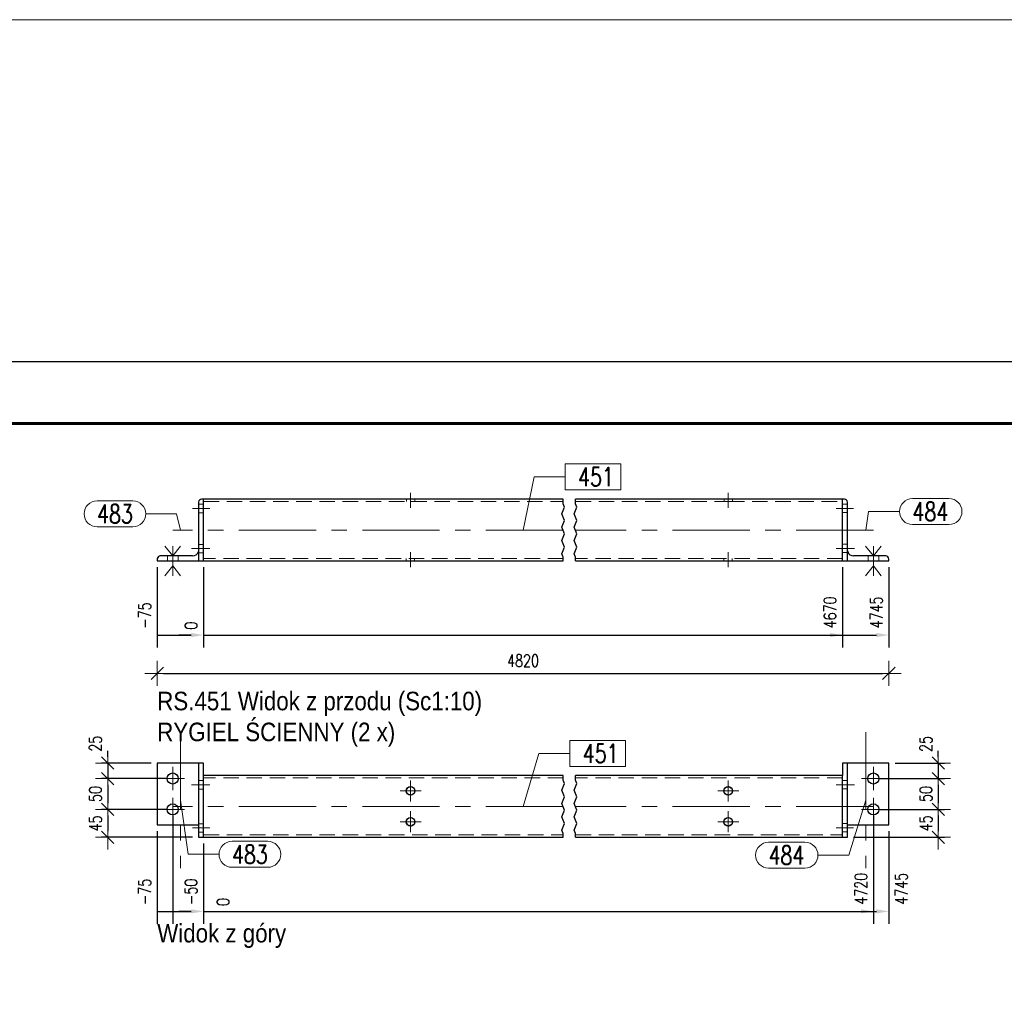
# Model space of a CAD drawing. Header units: millimetres. Extents: x -876 to 136, y 14938 to 15607.
# Tile 45 of 46: x -182 to -23, y 15430 to 15587. Entities that reach past the tile are written whole.
import ezdxf

# ---------------------------------------------------------------- set-up
doc = ezdxf.new("R2010")
doc.units = ezdxf.units.MM
doc.header["$LTSCALE"] = 10
doc.linetypes.add('HIDDEN', pattern=[0.375, 0.25, -0.125])
doc.linetypes.add('MITTE', pattern=[2, 1.25, -0.25, 0.25, -0.25])
doc.layers.get('Defpoints').update_dxf_attribs({"color": 1})
doc.layers.add('_FORMATKA', color=8, linetype='Continuous', plot=False)
for name, color, linetype, lineweight in [('_RAMKA', 7, 'Continuous', 35), ('PS_Bolt', 4, 'Continuous', 13), ('PS_DIM', 4, 'Continuous', 13), ('PS_Hidden', 2, 'HIDDEN', 9), ('PS_Mid', 5, 'MITTE', 15), ('PS_Pos', 1, 'Continuous', 15), ('PS_Shape', 161, 'Continuous', 30), ('PS_SOLID', 7, 'Continuous', 30), ('PS_TEXT', 3, 'Continuous', 18)]:
    doc.layers.add(name, color=color, linetype=linetype, lineweight=lineweight)
doc.styles.add('gil', font='txt', dxfattribs={"width": 0.9})
doc.styles.add('simplex', font='simplex.shx', dxfattribs={"width": 0.75})
doc.dimstyles.new('1_10_GŁ_DS1-LS10', dxfattribs={"dimtxt": 2, "dimasz": 2, "dimexe": 2, "dimexo": 1, "dimgap": 1, "dimtad": 1, "dimjust": 4, "dimdec": 0, "dimlfac": 10, "dimtxsty": 'simplex', "dimblk1": 'NONE', "dimsah": 1, "dimcen": 2, "dimclrd": 256, "dimclre": 256, "dimclrt": 3, "dimadec": 1, "dimazin": 0, "dimtfac": 1, "dimtdec": 0, "dimtmove": 2, "dimatfit": 3, "dimfxl": 1, "dimarcsym": 0})
doc.dimstyles.new('1_10_PRZ', dxfattribs={"dimtxt": 2, "dimasz": 1, "dimexe": 2, "dimexo": 5, "dimgap": 1, "dimtad": 1, "dimdec": 0, "dimlfac": 10, "dimtxsty": 'simplex', "dimblk": 'dimznak', "dimcen": 2, "dimse1": 1, "dimse2": 1, "dimclrt": 3, "dimadec": 1, "dimazin": 0, "dimtfac": 1, "dimtdec": 0, "dimtix": 1, "dimtmove": 2, "dimatfit": 3, "dimldrblk": 'dim-grot', "dimfxl": 1, "dimarcsym": 0})
doc.dimstyles.new('1_10_PRZ_DS1-LS10', dxfattribs={"dimtxt": 2, "dimasz": 1, "dimexe": 2, "dimexo": 5, "dimgap": 1, "dimtad": 1, "dimdec": 0, "dimlfac": 10, "dimtxsty": 'simplex', "dimblk": 'dimznak', "dimcen": 2, "dimse1": 1, "dimse2": 1, "dimclrt": 3, "dimadec": 1, "dimazin": 0, "dimtfac": 1, "dimtdec": 0, "dimtix": 1, "dimtmove": 2, "dimatfit": 3, "dimldrblk": 'dim-grot', "dimfxl": 1, "dimarcsym": 0})
doc.dimstyles.new('1_10_SC', dxfattribs={"dimtxt": 2, "dimasz": 1, "dimexe": 1, "dimexo": 1, "dimgap": 1, "dimtad": 1, "dimdec": 0, "dimlfac": 10, "dimtxsty": 'simplex', "dimblk": 'dimznak', "dimcen": 2, "dimclrd": 256, "dimclre": 256, "dimclrt": 3, "dimadec": 1, "dimazin": 0, "dimtfac": 1, "dimtdec": 0, "dimtix": 1, "dimtmove": 2, "dimatfit": 3, "dimldrblk": 'dim-grot', "dimfxl": 1, "dimarcsym": 0})

# ---------------------------------------------------------------- blocks, each defined once
blk = doc.blocks.new('dimznak')
at = {"color": 0}
for points in [[(0, 2), (0, -2)], [(-2, 0), (2, 0)]]:
    blk.add_lwpolyline(points, dxfattribs=at)
at = {"color": 2}
blk.add_lwpolyline([(1, 1), (-1, -1)], dxfattribs=at)
blk = doc.blocks.new('*D200')
at = {"layer": 'Defpoints', "color": 0, "transparency": 16777216}
for p in [(-41.77, 15466.83), (-44.27, 15464.33), (-33.77, 15464.33)]:
    blk.add_point(p, dxfattribs=at)
at = {"layer": 'PS_DIM', "lineweight": -2, "transparency": 16777216}
for p, q in [((-33.77, 15467.83), (-33.77, 15468.83)), ((-40.77, 15466.83), (-32.77, 15466.83)), ((-33.77, 15466.83), (-33.77, 15464.33)), ((-43.27, 15464.33), (-32.77, 15464.33)), ((-33.77, 15463.33), (-33.77, 15462.33))]:
    blk.add_line(p, q, dxfattribs=at)
for p, rotation in [((-33.77, 15466.83), 270), ((-33.77, 15464.33), 90)]:
    blk.add_blockref('dimznak', p, dxfattribs=dict(at, rotation=rotation))
at = {"layer": 'PS_DIM', "color": 3, "transparency": 16777216, "insert": (-35.77, 15469.92), "char_height": 2, "attachment_point": 5, "rotation": 90, "style": 'simplex'}
blk.add_mtext('25', dxfattribs=at)
blk = doc.blocks.new('dim-grot')
blk.add_hatch(color=256).paths.add_polyline_path([(0, 0), (-2, 0.5), (-2, -0.5)])
blk.add_lwpolyline([(0, 0), (-2, 0.5), (-2, -0.5), (0, 0)])
blk = doc.blocks.new('*D201')
at = {"layer": 'Defpoints', "color": 0, "transparency": 16777216}
for p in [(-44.27, 15464.33), (-44.27, 15459.33), (-33.77, 15459.33)]:
    blk.add_point(p, dxfattribs=at)
at = {"layer": 'PS_DIM', "lineweight": -2, "transparency": 16777216}
for p, q in [((-43.27, 15464.33), (-32.77, 15464.33)), ((-33.77, 15463.33), (-33.77, 15460.33)), ((-43.27, 15459.33), (-32.77, 15459.33))]:
    blk.add_line(p, q, dxfattribs=at)
for p, rotation in [((-33.77, 15464.33), 90), ((-33.77, 15459.33), 270)]:
    blk.add_blockref('dimznak', p, dxfattribs=dict(at, rotation=rotation))
at = {"layer": 'PS_DIM', "color": 3, "transparency": 16777216, "insert": (-35.77, 15461.83), "char_height": 2, "attachment_point": 5, "rotation": 90, "style": 'simplex'}
blk.add_mtext('50', dxfattribs=at)
blk = doc.blocks.new('*D202')
at = {"layer": 'Defpoints', "color": 0, "transparency": 16777216}
for p in [(-44.27, 15459.33), (-48.47, 15454.83), (-33.77, 15454.83)]:
    blk.add_point(p, dxfattribs=at)
at = {"layer": 'PS_DIM', "lineweight": -2, "transparency": 16777216}
for p, q in [((-43.27, 15459.33), (-32.77, 15459.33)), ((-33.77, 15458.33), (-33.77, 15455.83)), ((-47.47, 15454.83), (-32.77, 15454.83))]:
    blk.add_line(p, q, dxfattribs=at)
for p, rotation in [((-33.77, 15459.33), 90), ((-33.77, 15454.83), 270)]:
    blk.add_blockref('dimznak', p, dxfattribs=dict(at, rotation=rotation))
at = {"layer": 'PS_DIM', "color": 3, "transparency": 16777216, "insert": (-35.77, 15457.08), "char_height": 2, "attachment_point": 5, "rotation": 90, "style": 'simplex'}
blk.add_mtext('45', dxfattribs=at)
blk = doc.blocks.new('*D203')
at = {"layer": 'Defpoints', "color": 0, "transparency": 16777216}
for p in [(-160.17, 15466.83), (-168.17, 15464.33), (-157.67, 15464.33)]:
    blk.add_point(p, dxfattribs=at)
at = {"layer": 'PS_DIM', "lineweight": -2, "transparency": 16777216}
for p, q in [((-168.17, 15467.83), (-168.17, 15468.83)), ((-161.17, 15466.83), (-169.17, 15466.83)), ((-168.17, 15466.83), (-168.17, 15464.33)), ((-158.67, 15464.33), (-169.17, 15464.33)), ((-168.17, 15463.33), (-168.17, 15462.33))]:
    blk.add_line(p, q, dxfattribs=at)
for p, rotation in [((-168.17, 15466.83), 270), ((-168.17, 15464.33), 90)]:
    blk.add_blockref('dimznak', p, dxfattribs=dict(at, rotation=rotation))
at = {"layer": 'PS_DIM', "color": 3, "transparency": 16777216, "insert": (-170.17, 15469.97), "char_height": 2, "attachment_point": 5, "rotation": 90, "style": 'simplex'}
blk.add_mtext('25', dxfattribs=at)
blk = doc.blocks.new('*D204')
at = {"layer": 'Defpoints', "color": 0, "transparency": 16777216}
for p in [(-157.67, 15464.33), (-168.17, 15459.33), (-157.67, 15459.33)]:
    blk.add_point(p, dxfattribs=at)
at = {"layer": 'PS_DIM', "lineweight": -2, "transparency": 16777216}
for p, q in [((-158.67, 15464.33), (-169.17, 15464.33)), ((-168.17, 15463.33), (-168.17, 15460.33)), ((-158.67, 15459.33), (-169.17, 15459.33))]:
    blk.add_line(p, q, dxfattribs=at)
for p, rotation in [((-168.17, 15464.33), 90), ((-168.17, 15459.33), 270)]:
    blk.add_blockref('dimznak', p, dxfattribs=dict(at, rotation=rotation))
at = {"layer": 'PS_DIM', "color": 3, "transparency": 16777216, "insert": (-170.17, 15461.83), "char_height": 2, "attachment_point": 5, "rotation": 90, "style": 'simplex'}
blk.add_mtext('50', dxfattribs=at)
blk = doc.blocks.new('*D205')
at = {"layer": 'Defpoints', "color": 0, "transparency": 16777216}
for p in [(-157.67, 15459.33), (-168.17, 15454.83), (-153.47, 15454.83)]:
    blk.add_point(p, dxfattribs=at)
at = {"layer": 'PS_DIM', "lineweight": -2, "transparency": 16777216}
for p, q in [((-158.67, 15459.33), (-169.17, 15459.33)), ((-168.17, 15458.33), (-168.17, 15455.83)), ((-154.47, 15454.83), (-169.17, 15454.83))]:
    blk.add_line(p, q, dxfattribs=at)
for p, rotation in [((-168.17, 15459.33), 90), ((-168.17, 15454.83), 270)]:
    blk.add_blockref('dimznak', p, dxfattribs=dict(at, rotation=rotation))
at = {"layer": 'PS_DIM', "color": 3, "transparency": 16777216, "insert": (-170.17, 15457.08), "char_height": 2, "attachment_point": 5, "rotation": 90, "style": 'simplex'}
blk.add_mtext('45', dxfattribs=at)
blk = doc.blocks.new('*D290')
at = {"layer": 'Defpoints', "color": 0, "transparency": 16777216}
for p in [(-160.17, 15499.54), (-152.67, 15499.54), (-152.67, 15487.54)]:
    blk.add_point(p, dxfattribs=at)
at = {"layer": 'PS_DIM', "lineweight": -2, "transparency": 16777216}
for p, q in [((-160.17, 15498.54), (-160.17, 15485.54)), ((-152.67, 15498.54), (-152.67, 15485.54)), ((-160.17, 15487.54), (-154.67, 15487.54))]:
    blk.add_line(p, q, dxfattribs=at)
at = {"layer": 'PS_DIM', "transparency": 16777216}
blk.add_solid([(-154.67, 15487.88), (-154.67, 15487.21), (-152.67, 15487.54)], dxfattribs=at)
at = {"layer": 'PS_DIM', "color": 3, "transparency": 16777216, "insert": (-162.19, 15490.71), "char_height": 2, "attachment_point": 5, "rotation": 90, "style": 'simplex'}
blk.add_mtext('-75', dxfattribs=at)
blk = doc.blocks.new('_None')
blk = doc.blocks.new('*D291')
at = {"layer": 'Defpoints', "color": 0, "transparency": 16777216}
for p in [(-152.67, 15499.54), (-152.67, 15499.54), (-152.67, 15487.54)]:
    blk.add_point(p, dxfattribs=at)
at = {"layer": 'PS_DIM', "lineweight": -2, "transparency": 16777216}
for p, q in [((-152.67, 15498.54), (-152.67, 15485.54)), ((-152.67, 15498.54), (-152.67, 15485.54)), ((-154.67, 15487.54), (-156.67, 15487.54)), ((-152.67, 15487.54), (-150.67, 15487.54))]:
    blk.add_line(p, q, dxfattribs=at)
at = {"layer": 'PS_DIM', "transparency": 16777216}
blk.add_solid([(-154.67, 15487.88), (-154.67, 15487.21), (-152.67, 15487.54)], dxfattribs=at)
at = {"layer": 'PS_DIM', "color": 3, "transparency": 16777216, "insert": (-154.69, 15489.06), "char_height": 2, "attachment_point": 5, "rotation": 90, "style": 'simplex'}
blk.add_mtext('0', dxfattribs=at)
blk = doc.blocks.new('*D292')
at = {"layer": 'Defpoints', "color": 0, "transparency": 16777216}
for p in [(-152.67, 15499.54), (-49.27, 15499.54), (-49.27, 15487.54)]:
    blk.add_point(p, dxfattribs=at)
at = {"layer": 'PS_DIM', "lineweight": -2, "transparency": 16777216}
for p, q in [((-152.67, 15498.54), (-152.67, 15485.54)), ((-49.27, 15498.54), (-49.27, 15485.54)), ((-152.67, 15487.54), (-51.27, 15487.54))]:
    blk.add_line(p, q, dxfattribs=at)
at = {"layer": 'PS_DIM', "transparency": 16777216}
blk.add_solid([(-51.27, 15487.88), (-51.27, 15487.21), (-49.27, 15487.54)], dxfattribs=at)
at = {"layer": 'PS_DIM', "color": 3, "transparency": 16777216, "insert": (-51.29, 15491.21), "char_height": 2, "attachment_point": 5, "rotation": 90, "style": 'simplex'}
blk.add_mtext('4670', dxfattribs=at)
blk = doc.blocks.new('*D293')
at = {"layer": 'Defpoints', "color": 0, "transparency": 16777216}
for p in [(-152.67, 15499.54), (-41.77, 15499.54), (-41.77, 15487.54)]:
    blk.add_point(p, dxfattribs=at)
at = {"layer": 'PS_DIM', "lineweight": -2, "transparency": 16777216}
for p, q in [((-152.67, 15498.54), (-152.67, 15485.54)), ((-41.77, 15498.54), (-41.77, 15485.54)), ((-152.67, 15487.54), (-43.77, 15487.54))]:
    blk.add_line(p, q, dxfattribs=at)
at = {"layer": 'PS_DIM', "transparency": 16777216}
blk.add_solid([(-43.77, 15487.88), (-43.77, 15487.21), (-41.77, 15487.54)], dxfattribs=at)
at = {"layer": 'PS_DIM', "color": 3, "transparency": 16777216, "insert": (-43.79, 15491.21), "char_height": 2, "attachment_point": 5, "rotation": 90, "style": 'simplex'}
blk.add_mtext('4745', dxfattribs=at)
blk = doc.blocks.new('*D294')
at = {"layer": 'Defpoints', "color": 0, "transparency": 16777216}
for p in [(-160.17, 15456.83), (-152.67, 15454.83), (-152.67, 15442.83)]:
    blk.add_point(p, dxfattribs=at)
at = {"layer": 'PS_DIM', "lineweight": -2, "transparency": 16777216}
for p, q in [((-160.17, 15455.83), (-160.17, 15440.83)), ((-152.67, 15453.83), (-152.67, 15440.83)), ((-160.17, 15442.83), (-154.67, 15442.83))]:
    blk.add_line(p, q, dxfattribs=at)
at = {"layer": 'PS_DIM', "transparency": 16777216}
blk.add_solid([(-154.67, 15443.17), (-154.67, 15442.5), (-152.67, 15442.83)], dxfattribs=at)
at = {"layer": 'PS_DIM', "color": 3, "transparency": 16777216, "insert": (-162.19, 15446), "char_height": 2, "attachment_point": 5, "rotation": 90, "style": 'simplex'}
blk.add_mtext('-75', dxfattribs=at)
blk = doc.blocks.new('*D295')
at = {"layer": 'Defpoints', "color": 0, "transparency": 16777216}
for p in [(-157.67, 15459.33), (-152.67, 15454.83), (-152.67, 15442.83)]:
    blk.add_point(p, dxfattribs=at)
at = {"layer": 'PS_DIM', "lineweight": -2, "transparency": 16777216}
for p, q in [((-157.67, 15458.33), (-157.67, 15440.83)), ((-152.67, 15453.83), (-152.67, 15440.83)), ((-157.67, 15442.83), (-154.67, 15442.83))]:
    blk.add_line(p, q, dxfattribs=at)
at = {"layer": 'PS_DIM', "transparency": 16777216}
blk.add_solid([(-154.67, 15443.17), (-154.67, 15442.5), (-152.67, 15442.83)], dxfattribs=at)
at = {"layer": 'PS_DIM', "color": 3, "transparency": 16777216, "insert": (-154.71, 15446), "char_height": 2, "attachment_point": 5, "rotation": 90, "style": 'simplex'}
blk.add_mtext('-50', dxfattribs=at)
blk = doc.blocks.new('*D296')
at = {"layer": 'Defpoints', "color": 0, "transparency": 16777216}
for p in [(-152.67, 15454.83), (-152.67, 15454.83), (-152.67, 15442.83)]:
    blk.add_point(p, dxfattribs=at)
at = {"layer": 'PS_DIM', "lineweight": -2, "transparency": 16777216}
for p, q in [((-152.67, 15453.83), (-152.67, 15440.83)), ((-152.67, 15453.83), (-152.67, 15440.83)), ((-154.67, 15442.83), (-156.67, 15442.83)), ((-152.67, 15442.83), (-150.67, 15442.83))]:
    blk.add_line(p, q, dxfattribs=at)
at = {"layer": 'PS_DIM', "transparency": 16777216}
blk.add_solid([(-154.67, 15443.17), (-154.67, 15442.5), (-152.67, 15442.83)], dxfattribs=at)
at = {"layer": 'PS_DIM', "color": 3, "transparency": 16777216, "insert": (-149.51, 15444.35), "char_height": 2, "attachment_point": 5, "rotation": 90, "style": 'simplex'}
blk.add_mtext('0', dxfattribs=at)
blk = doc.blocks.new('*D297')
at = {"layer": 'Defpoints', "color": 0, "transparency": 16777216}
for p in [(-44.27, 15459.33), (-152.67, 15454.83), (-44.27, 15442.83)]:
    blk.add_point(p, dxfattribs=at)
at = {"layer": 'PS_DIM', "lineweight": -2, "transparency": 16777216}
for p, q in [((-44.27, 15458.33), (-44.27, 15440.83)), ((-152.67, 15453.83), (-152.67, 15440.83)), ((-152.67, 15442.83), (-46.27, 15442.83))]:
    blk.add_line(p, q, dxfattribs=at)
at = {"layer": 'PS_DIM', "transparency": 16777216}
blk.add_solid([(-46.27, 15443.17), (-46.27, 15442.5), (-44.27, 15442.83)], dxfattribs=at)
at = {"layer": 'PS_DIM', "color": 3, "transparency": 16777216, "insert": (-46.29, 15446.5), "char_height": 2, "attachment_point": 5, "rotation": 90, "style": 'simplex'}
blk.add_mtext('4720', dxfattribs=at)
blk = doc.blocks.new('*D298')
at = {"layer": 'Defpoints', "color": 0, "transparency": 16777216}
for p in [(-41.77, 15456.83), (-152.67, 15454.83), (-41.77, 15442.83)]:
    blk.add_point(p, dxfattribs=at)
at = {"layer": 'PS_DIM', "lineweight": -2, "transparency": 16777216}
for p, q in [((-41.77, 15455.83), (-41.77, 15440.83)), ((-152.67, 15453.83), (-152.67, 15440.83)), ((-152.67, 15442.83), (-43.77, 15442.83))]:
    blk.add_line(p, q, dxfattribs=at)
at = {"layer": 'PS_DIM', "transparency": 16777216}
blk.add_solid([(-43.77, 15443.17), (-43.77, 15442.5), (-41.77, 15442.83)], dxfattribs=at)
at = {"layer": 'PS_DIM', "color": 3, "transparency": 16777216, "insert": (-39.75, 15446.5), "char_height": 2, "attachment_point": 5, "rotation": 90, "style": 'simplex'}
blk.add_mtext('4745', dxfattribs=at)
blk = doc.blocks.new('*D446')
at = {"color": 252, "lineweight": -2, "transparency": 16777216}
blk.add_line((-997, 649.33), (-3, 649.33), dxfattribs=at)
at = {"layer": 'Defpoints', "color": 0, "transparency": 16777216}
for p in [(0, 649.33), (-1000, 594), (0, 594)]:
    blk.add_point(p, dxfattribs=at)
at = {"color": 252, "lineweight": -2, "transparency": 16777216, "xscale": 3, "yscale": 3, "zscale": 3, "rotation": 180}
blk.add_blockref('dimznak', (-1000, 649.33), dxfattribs=at)
at = {"color": 252, "lineweight": -2, "transparency": 16777216, "xscale": 3, "yscale": 3, "zscale": 3}
blk.add_blockref('dimznak', (0, 649.33), dxfattribs=at)
at = {"color": 252, "transparency": 16777216, "insert": (-500, 659.83), "char_height": 15, "attachment_point": 5, "style": 'simplex'}
blk.add_mtext('1000', dxfattribs=at)
blk = doc.blocks.new('*D438')
at = {"layer": 'Defpoints', "color": 0, "transparency": 16777216}
for p in [(-160.17, 15499.54), (-41.77, 15499.54), (-41.77, 15481.35)]:
    blk.add_point(p, dxfattribs=at)
at = {"layer": 'PS_DIM', "color": 0, "lineweight": -2, "transparency": 16777216}
blk.add_line((-159.17, 15481.35), (-42.77, 15481.35), dxfattribs=at)
at = {"layer": 'PS_DIM', "color": 0, "lineweight": -2, "transparency": 16777216, "rotation": 180}
blk.add_blockref('dimznak', (-160.17, 15481.35), dxfattribs=at)
at = {"layer": 'PS_DIM', "color": 0, "lineweight": -2, "transparency": 16777216}
blk.add_blockref('dimznak', (-41.77, 15481.35), dxfattribs=at)
at = {"layer": 'PS_DIM', "color": 3, "transparency": 16777216, "insert": (-100.97, 15483.39), "char_height": 2, "attachment_point": 5, "style": 'simplex'}
blk.add_mtext('4820', dxfattribs=at)
blk = doc.blocks.new('*X772')
at = {"color": 4, "linetype": 'Continuous'}
for p, q in [((-158.95, 15501.94), (-157.67, 15500.34)), ((-157.67, 15500.34), (-156.39, 15501.94)), ((-157.67, 15501.94), (-157.67, 15497.14)), ((-158.95, 15497.14), (-157.67, 15498.74)), ((-157.67, 15498.74), (-156.39, 15497.14))]:
    blk.add_line(p, q, dxfattribs=at)
blk = doc.blocks.new('*X773')
at = {"color": 4, "linetype": 'Continuous'}
for p, q in [((-158.95, 15501.94), (-157.67, 15500.34)), ((-157.67, 15500.34), (-156.39, 15501.94)), ((-157.67, 15501.94), (-157.67, 15497.14)), ((-158.95, 15497.14), (-157.67, 15498.74)), ((-157.67, 15498.74), (-156.39, 15497.14))]:
    blk.add_line(p, q, dxfattribs=at)
blk = doc.blocks.new('*X774')
at = {"color": 4, "linetype": 'Continuous'}
for p, q in [((-45.55, 15501.94), (-44.27, 15500.34)), ((-44.27, 15500.34), (-42.99, 15501.94)), ((-44.27, 15501.94), (-44.27, 15497.14)), ((-45.55, 15497.14), (-44.27, 15498.74)), ((-44.27, 15498.74), (-42.99, 15497.14))]:
    blk.add_line(p, q, dxfattribs=at)
blk = doc.blocks.new('*X775')
at = {"color": 4, "linetype": 'Continuous'}
for p, q in [((-45.55, 15501.94), (-44.27, 15500.34)), ((-44.27, 15500.34), (-42.99, 15501.94)), ((-44.27, 15501.94), (-44.27, 15497.14)), ((-45.55, 15497.14), (-44.27, 15498.74)), ((-44.27, 15498.74), (-42.99, 15497.14))]:
    blk.add_line(p, q, dxfattribs=at)
blk = doc.blocks.new('*X778')
at = {"color": 1}
for p, q in [((-94.47, 15508.8), (-94.47, 15509.54)), ((-92.47, 15508.8), (-92.47, 15509.54)), ((-94.7, 15507.17), (-94.24, 15508.26)), ((-94.24, 15508.26), (-94.47, 15508.8)), ((-92.7, 15507.17), (-92.24, 15508.26)), ((-92.24, 15508.26), (-92.47, 15508.8)), ((-94.24, 15506.09), (-94.7, 15507.17)), ((-94.7, 15505.01), (-94.24, 15506.09)), ((-92.24, 15506.09), (-92.7, 15507.17)), ((-92.7, 15505.01), (-92.24, 15506.09)), ((-94.24, 15503.92), (-94.7, 15505.01)), ((-92.24, 15503.92), (-92.7, 15505.01)), ((-94.7, 15502.84), (-94.24, 15503.92)), ((-92.7, 15502.84), (-92.24, 15503.92)), ((-94.24, 15501.76), (-94.7, 15502.84)), ((-94.7, 15500.67), (-94.24, 15501.76)), ((-92.24, 15501.76), (-92.7, 15502.84)), ((-92.7, 15500.67), (-92.24, 15501.76)), ((-94.47, 15500.13), (-94.7, 15500.67)), ((-94.47, 15499.54), (-94.47, 15500.13)), ((-92.47, 15500.13), (-92.7, 15500.67)), ((-92.47, 15499.54), (-92.47, 15500.13))]:
    blk.add_line(p, q, dxfattribs=at)
at = {"layer": 'PS_Hidden', "color": 2, "linetype": 'HIDDEN'}
for p, q in [((-119.83, 15509.54), (-119.83, 15509.14)), ((-118.47, 15509.14), (-118.47, 15509.54)), ((-68.43, 15509.54), (-68.43, 15509.14)), ((-67.07, 15509.14), (-67.07, 15509.54)), ((-152.67, 15508.7), (-153.47, 15508.7)), ((-152.67, 15509.14), (-119.05, 15509.14)), ((-119.05, 15509.14), (-94.47, 15509.14)), ((-92.47, 15509.14), (-67.65, 15509.14)), ((-67.65, 15509.14), (-49.27, 15509.14)), ((-48.47, 15508.74), (-49.27, 15508.74)), ((-153.47, 15507.34), (-152.67, 15507.34)), ((-49.27, 15507.38), (-48.47, 15507.38)), ((-152.67, 15502.2), (-153.47, 15502.2)), ((-152.67, 15499.94), (-152.67, 15501.42)), ((-48.47, 15502.24), (-49.27, 15502.24)), ((-160.17, 15499.54), (-160.17, 15499.84)), ((-158.51, 15500.34), (-158.51, 15499.54)), ((-156.77, 15499.54), (-156.77, 15500.34)), ((-153.6, 15500.84), (-153.47, 15500.84)), ((-153.47, 15500.84), (-152.67, 15500.84)), ((-94.47, 15499.94), (-152.67, 15499.94)), ((-119.87, 15499.94), (-119.87, 15499.54)), ((-118.51, 15499.54), (-118.51, 15499.94)), ((-49.27, 15499.94), (-92.47, 15499.94)), ((-68.47, 15499.94), (-68.47, 15499.54)), ((-67.11, 15499.54), (-67.11, 15499.94)), ((-49.27, 15500.88), (-48.47, 15500.88)), ((-48.47, 15500.88), (-48.35, 15500.88)), ((-45.11, 15500.34), (-45.11, 15499.54)), ((-43.37, 15499.54), (-43.37, 15500.34))]:
    blk.add_line(p, q, dxfattribs=at)
at = {"layer": 'PS_Hidden'}
blk.add_arc((-159.67, 15499.84), 0.5, 168.3871, 180, dxfattribs=at)
at = {"layer": 'PS_Mid', "color": 5, "linetype": 'MITTE'}
for p, q in [((-119.17, 15510.54), (-119.17, 15508.14)), ((-119.17, 15510.54), (-119.17, 15508.14)), ((-67.77, 15510.54), (-67.77, 15508.14)), ((-67.77, 15510.54), (-67.77, 15508.14)), ((-151.67, 15508.04), (-154.47, 15508.04)), ((-151.67, 15508.04), (-154.47, 15508.04)), ((-50.27, 15508.04), (-47.47, 15508.04)), ((-50.27, 15508.04), (-47.47, 15508.04)), ((-94.47, 15504.54), (-157.67, 15504.54)), ((-156.42, 15504.54), (-156.42, 15504.54)), ((-44.27, 15504.54), (-92.47, 15504.54)), ((-45.52, 15504.54), (-45.52, 15504.54)), ((-157.67, 15501.34), (-157.67, 15498.54)), ((-157.67, 15501.34), (-157.67, 15498.54)), ((-151.67, 15501.54), (-154.61, 15501.54)), ((-151.67, 15501.54), (-154.47, 15501.54)), ((-50.27, 15501.54), (-47.47, 15501.54)), ((-50.27, 15501.54), (-47.33, 15501.54)), ((-44.27, 15501.34), (-44.27, 15498.54)), ((-44.27, 15501.34), (-44.27, 15498.54)), ((-119.17, 15498.54), (-119.17, 15500.94)), ((-119.17, 15498.54), (-119.17, 15500.94)), ((-67.77, 15498.54), (-67.77, 15500.94)), ((-67.77, 15498.54), (-67.77, 15500.94))]:
    blk.add_line(p, q, dxfattribs=at)
at = {"layer": 'PS_SOLID', "color": 7, "linetype": 'Continuous'}
for p, q in [((-152.67, 15509.54), (-152.97, 15509.54)), ((-94.47, 15509.54), (-152.67, 15509.54)), ((-152.67, 15507.92), (-152.67, 15509.54)), ((-49.27, 15509.54), (-92.47, 15509.54)), ((-48.97, 15509.54), (-49.27, 15509.54)), ((-49.27, 15499.54), (-49.27, 15509.54)), ((-153.47, 15509.04), (-153.47, 15499.54)), ((-152.67, 15501.42), (-152.67, 15507.92)), ((-48.47, 15508.16), (-48.47, 15509.04)), ((-48.47, 15499.54), (-48.47, 15508.16)), ((-153.47, 15501.34), (-153.47, 15501.24)), ((-152.67, 15499.54), (-152.67, 15501.42)), ((-48.46, 15501.24), (-48.47, 15501.34)), ((-160.17, 15499.84), (-160.17, 15499.54)), ((-154.47, 15500.34), (-159.67, 15500.34)), ((-153.5, 15501.09), (-153.51, 15501.04)), ((-153.47, 15501.24), (-153.5, 15501.09)), ((-153.47, 15501.09), (-153.5, 15501.09)), ((-48.43, 15501.1), (-48.47, 15501.1)), ((-48.45, 15501.19), (-48.46, 15501.24)), ((-48.43, 15501.1), (-48.45, 15501.19)), ((-48.42, 15501.04), (-48.43, 15501.1)), ((-42.27, 15500.34), (-47.47, 15500.34)), ((-41.77, 15499.54), (-41.77, 15499.84)), ((-160.17, 15499.54), (-157.51, 15499.54)), ((-157.51, 15499.54), (-153.47, 15499.54)), ((-153.47, 15499.54), (-152.67, 15499.54)), ((-152.67, 15499.54), (-119.29, 15499.54)), ((-119.29, 15499.54), (-94.47, 15499.54)), ((-92.47, 15499.54), (-67.89, 15499.54)), ((-67.89, 15499.54), (-49.27, 15499.54)), ((-49.27, 15499.54), (-48.47, 15499.54)), ((-48.47, 15499.54), (-44.11, 15499.54)), ((-44.11, 15499.54), (-41.77, 15499.54))]:
    blk.add_line(p, q, dxfattribs=at)
at = {"layer": 'PS_SOLID'}
for centre, radius, start, end in [((-152.97, 15509.04), 0.5, 90, 180), ((-48.97, 15509.04), 0.5, 360, 90), ((-159.67, 15499.84), 0.5, 168.3871, 180), ((-159.67, 15499.84), 0.5, 90, 168.3871), ((-154.47, 15501.34), 1, 270, 342.5806), ((-47.47, 15501.34), 1, 197.4194, 270), ((-42.27, 15499.84), 0.5, 0, 90)]:
    blk.add_arc(centre, radius, start, end, dxfattribs=at)
blk = doc.blocks.new('*X779')
at = {"color": 1}
for p, q in [((-85.13, 15515.23), (-94.15, 15515.23)), ((-94.15, 15515.23), (-94.15, 15511.03)), ((-85.13, 15511.03), (-85.13, 15515.23)), ((-100.97, 15504.54), (-99.15, 15513.13)), ((-99.15, 15513.13), (-94.15, 15513.13)), ((-94.15, 15511.03), (-85.13, 15511.03))]:
    blk.add_line(p, q, dxfattribs=at)
at = {"color": 30, "style": 'simplex', "width": 0.75}
blk.add_text('451', height=3, dxfattribs=at).set_placement((-92.05, 15511.63))
blk = doc.blocks.new('*X780')
at = {"color": 1}
for p, q in [((-37.94, 15509.62), (-32.04, 15509.62)), ((-45.52, 15504.54), (-45.04, 15507.52)), ((-45.04, 15507.52), (-40.04, 15507.52)), ((-37.94, 15505.42), (-32.04, 15505.42))]:
    blk.add_line(p, q, dxfattribs=at)
for centre, start, end in [((-37.94, 15507.52), 90, 270), ((-32.04, 15507.52), 270, 90)]:
    blk.add_arc(centre, 2.1, start, end, dxfattribs=at)
at = {"color": 30, "style": 'simplex', "width": 0.75}
blk.add_text('484', height=3, dxfattribs=at).set_placement((-37.94, 15506.02))
blk = doc.blocks.new('*X781')
at = {"color": 1}
for p, q in [((-169.91, 15509.25), (-164.13, 15509.25)), ((-162.03, 15507.15), (-157.03, 15507.15)), ((-156.42, 15504.54), (-157.03, 15507.15)), ((-169.91, 15505.05), (-164.13, 15505.05))]:
    blk.add_line(p, q, dxfattribs=at)
for centre, start, end in [((-169.91, 15507.15), 90, 270), ((-164.13, 15507.15), 270, 90)]:
    blk.add_arc(centre, 2.1, start, end, dxfattribs=at)
at = {"color": 30, "style": 'simplex', "width": 0.75}
blk.add_text('483', height=3, dxfattribs=at).set_placement((-169.91, 15505.65))
blk = doc.blocks.new('*X782')
at = {"color": 3, "style": 'gil', "width": 0.9}
for s, p in [('RS.451 Widok z przodu (Sc1:10)', (-160.17, 15475.37)), ('RYGIEL ŚCIENNY (2 x)', (-160.17, 15470.37))]:
    blk.add_text(s, height=3, dxfattribs=at).set_placement(p)
blk = doc.blocks.new('*X783')
at = {"color": 4, "linetype": 'Continuous'}
blk.add_line((-157.67, 15459.33), (-157.67, 15459.33), dxfattribs=at)
blk.add_line((-157.67, 15459.33), (-157.67, 15459.33), dxfattribs=at)
blk.add_line((-157.67, 15459.33), (-157.67, 15459.33), dxfattribs=at)
blk.add_line((-157.67, 15459.33), (-157.67, 15459.33), dxfattribs=at)
blk.add_line((-157.67, 15459.33), (-157.67, 15459.33), dxfattribs=at)
blk = doc.blocks.new('*X784')
at = {"color": 4, "linetype": 'Continuous'}
blk.add_line((-157.67, 15464.33), (-157.67, 15464.33), dxfattribs=at)
blk.add_line((-157.67, 15464.33), (-157.67, 15464.33), dxfattribs=at)
blk.add_line((-157.67, 15464.33), (-157.67, 15464.33), dxfattribs=at)
blk.add_line((-157.67, 15464.33), (-157.67, 15464.33), dxfattribs=at)
blk.add_line((-157.67, 15464.33), (-157.67, 15464.33), dxfattribs=at)
blk = doc.blocks.new('*X785')
at = {"color": 4, "linetype": 'Continuous'}
blk.add_line((-44.27, 15459.33), (-44.27, 15459.33), dxfattribs=at)
blk.add_line((-44.27, 15459.33), (-44.27, 15459.33), dxfattribs=at)
blk.add_line((-44.27, 15459.33), (-44.27, 15459.33), dxfattribs=at)
blk.add_line((-44.27, 15459.33), (-44.27, 15459.33), dxfattribs=at)
blk.add_line((-44.27, 15459.33), (-44.27, 15459.33), dxfattribs=at)
blk = doc.blocks.new('*X786')
at = {"color": 4, "linetype": 'Continuous'}
blk.add_line((-44.27, 15464.33), (-44.27, 15464.33), dxfattribs=at)
blk.add_line((-44.27, 15464.33), (-44.27, 15464.33), dxfattribs=at)
blk.add_line((-44.27, 15464.33), (-44.27, 15464.33), dxfattribs=at)
blk.add_line((-44.27, 15464.33), (-44.27, 15464.33), dxfattribs=at)
blk.add_line((-44.27, 15464.33), (-44.27, 15464.33), dxfattribs=at)
blk = doc.blocks.new('*X789')
at = {"color": 1}
for p, q in [((-94.47, 15464.09), (-94.47, 15464.83)), ((-92.47, 15464.09), (-92.47, 15464.83)), ((-94.7, 15462.47), (-94.24, 15463.55)), ((-94.24, 15463.55), (-94.47, 15464.09)), ((-92.7, 15462.47), (-92.24, 15463.55)), ((-92.24, 15463.55), (-92.47, 15464.09)), ((-94.24, 15461.38), (-94.7, 15462.47)), ((-92.24, 15461.38), (-92.7, 15462.47)), ((-94.7, 15460.3), (-94.24, 15461.38)), ((-94.24, 15459.21), (-94.7, 15460.3)), ((-92.7, 15460.3), (-92.24, 15461.38)), ((-92.24, 15459.21), (-92.7, 15460.3)), ((-94.7, 15458.13), (-94.24, 15459.21)), ((-92.7, 15458.13), (-92.24, 15459.21)), ((-94.24, 15457.05), (-94.7, 15458.13)), ((-94.7, 15455.96), (-94.24, 15457.05)), ((-92.24, 15457.05), (-92.7, 15458.13)), ((-92.7, 15455.96), (-92.24, 15457.05)), ((-94.47, 15455.42), (-94.7, 15455.96)), ((-94.47, 15454.83), (-94.47, 15455.42)), ((-92.47, 15455.42), (-92.7, 15455.96)), ((-92.47, 15454.83), (-92.47, 15455.42))]:
    blk.add_line(p, q, dxfattribs=at)
at = {"layer": 'PS_Hidden', "color": 2, "linetype": 'HIDDEN'}
for p, q in [((-152.67, 15463.99), (-153.47, 15463.99)), ((-94.47, 15464.43), (-152.67, 15464.43)), ((-119.17, 15463), (-119.05, 15463.02)), ((-119.05, 15463.02), (-118.94, 15462.96)), ((-49.27, 15464.43), (-92.47, 15464.43)), ((-67.77, 15463), (-67.65, 15463.02)), ((-67.65, 15463.02), (-67.54, 15462.96)), ((-48.47, 15464.03), (-49.27, 15464.03)), ((-153.47, 15462.63), (-152.67, 15462.63)), ((-119.83, 15462.57), (-119.75, 15462.67)), ((-119.83, 15462.22), (-119.83, 15462.57)), ((-119.83, 15462.45), (-119.83, 15462.57)), ((-119.83, 15462.09), (-119.83, 15462.22)), ((-119.75, 15462), (-119.83, 15462.09)), ((-119.6, 15462.85), (-119.52, 15462.94)), ((-119.52, 15461.73), (-119.6, 15461.82)), ((-119.52, 15462.94), (-119.4, 15462.96)), ((-119.4, 15461.71), (-119.52, 15461.73)), ((-119.05, 15461.64), (-119.17, 15461.67)), ((-118.94, 15461.71), (-119.05, 15461.64)), ((-118.74, 15462.85), (-118.63, 15462.78)), ((-118.63, 15461.88), (-118.74, 15461.82)), ((-118.63, 15462.78), (-118.59, 15462.67)), ((-118.59, 15462), (-118.63, 15461.88)), ((-118.51, 15462.45), (-118.47, 15462.33)), ((-118.47, 15462.33), (-118.51, 15462.22)), ((-68.43, 15462.57), (-68.35, 15462.67)), ((-68.43, 15462.33), (-68.43, 15462.57)), ((-68.43, 15462.45), (-68.43, 15462.57)), ((-68.43, 15462.09), (-68.43, 15462.22)), ((-68.35, 15462), (-68.43, 15462.09)), ((-68.2, 15462.85), (-68.12, 15462.94)), ((-68.12, 15461.73), (-68.2, 15461.82)), ((-68.12, 15462.94), (-68, 15462.96)), ((-68, 15461.71), (-68.12, 15461.73)), ((-67.65, 15461.64), (-67.77, 15461.67)), ((-67.54, 15461.71), (-67.65, 15461.64)), ((-67.34, 15462.85), (-67.23, 15462.78)), ((-67.23, 15461.88), (-67.34, 15461.82)), ((-67.23, 15462.78), (-67.19, 15462.67)), ((-67.19, 15462), (-67.23, 15461.88)), ((-67.11, 15462.45), (-67.07, 15462.33)), ((-67.07, 15462.33), (-67.11, 15462.22)), ((-49.27, 15462.68), (-48.47, 15462.68)), ((-152.67, 15456.99), (-153.47, 15456.99)), ((-119.83, 15457.57), (-119.75, 15457.67)), ((-119.83, 15457.45), (-119.83, 15457.57)), ((-119.83, 15457.09), (-119.83, 15457.22)), ((-119.75, 15457), (-119.83, 15457.09)), ((-119.6, 15457.85), (-119.52, 15457.94)), ((-119.52, 15456.73), (-119.6, 15456.82)), ((-119.52, 15457.94), (-119.4, 15457.96)), ((-119.4, 15456.71), (-119.52, 15456.73)), ((-119.17, 15458), (-119.05, 15458.02)), ((-119.05, 15456.64), (-119.17, 15456.67)), ((-119.05, 15458.02), (-118.94, 15457.96)), ((-118.94, 15456.71), (-119.05, 15456.64)), ((-118.74, 15457.85), (-118.63, 15457.78)), ((-118.63, 15456.88), (-118.74, 15456.82)), ((-118.63, 15457.78), (-118.59, 15457.67)), ((-118.59, 15457), (-118.63, 15456.88)), ((-118.51, 15457.45), (-118.47, 15457.33)), ((-118.47, 15457.33), (-118.51, 15457.22)), ((-68.43, 15457.57), (-68.35, 15457.67)), ((-68.43, 15457.45), (-68.43, 15457.57)), ((-68.43, 15457.09), (-68.43, 15457.22)), ((-68.35, 15457), (-68.43, 15457.09)), ((-68.2, 15457.85), (-68.12, 15457.94)), ((-68.12, 15456.73), (-68.2, 15456.82)), ((-68.12, 15457.94), (-68, 15457.96)), ((-68, 15456.71), (-68.12, 15456.73)), ((-67.77, 15458), (-67.65, 15458.02)), ((-67.65, 15456.64), (-67.77, 15456.67)), ((-67.65, 15458.02), (-67.54, 15457.96)), ((-67.54, 15456.71), (-67.65, 15456.64)), ((-67.34, 15457.85), (-67.23, 15457.78)), ((-67.23, 15456.88), (-67.34, 15456.82)), ((-67.23, 15457.78), (-67.19, 15457.67)), ((-67.19, 15457), (-67.23, 15456.88)), ((-67.11, 15457.45), (-67.07, 15457.33)), ((-67.07, 15457.33), (-67.11, 15457.22)), ((-48.47, 15457.03), (-49.27, 15457.03)), ((-153.47, 15455.63), (-152.67, 15455.63)), ((-152.67, 15455.23), (-94.47, 15455.23)), ((-92.47, 15455.23), (-49.27, 15455.23)), ((-49.27, 15455.68), (-48.47, 15455.68))]:
    blk.add_line(p, q, dxfattribs=at)
at = {"layer": 'PS_Mid', "color": 5, "linetype": 'MITTE'}
for p, q in [((-156.42, 15471.83), (-156.42, 15449.83)), ((-45.52, 15471.83), (-45.52, 15449.83)), ((-157.67, 15466.23), (-157.67, 15462.43)), ((-44.27, 15466.23), (-44.27, 15462.43)), ((-155.77, 15464.33), (-159.57, 15464.33)), ((-151.67, 15463.33), (-154.61, 15463.33)), ((-151.67, 15463.33), (-154.47, 15463.33)), ((-119.17, 15464.03), (-119.17, 15460.63)), ((-119.17, 15464.03), (-119.17, 15460.63)), ((-67.77, 15464.03), (-67.77, 15460.63)), ((-67.77, 15464.03), (-67.77, 15460.63)), ((-50.27, 15463.33), (-47.47, 15463.33)), ((-50.27, 15463.33), (-47.33, 15463.33)), ((-42.37, 15464.33), (-46.17, 15464.33)), ((-117.47, 15462.33), (-120.87, 15462.33)), ((-117.47, 15462.33), (-120.87, 15462.33)), ((-66.07, 15462.33), (-69.47, 15462.33)), ((-66.07, 15462.33), (-69.47, 15462.33)), ((-157.67, 15461.23), (-157.67, 15457.43)), ((-44.27, 15461.23), (-44.27, 15457.43)), ((-155.77, 15459.33), (-159.57, 15459.33)), ((-94.47, 15459.83), (-157.67, 15459.83)), ((-119.17, 15459.03), (-119.17, 15455.63)), ((-119.17, 15459.03), (-119.17, 15455.63)), ((-44.27, 15459.83), (-92.47, 15459.83)), ((-67.77, 15459.03), (-67.77, 15455.63)), ((-67.77, 15459.03), (-67.77, 15455.63)), ((-42.37, 15459.33), (-46.17, 15459.33)), ((-117.47, 15457.33), (-120.87, 15457.33)), ((-117.47, 15457.33), (-120.87, 15457.33)), ((-66.07, 15457.33), (-69.47, 15457.33)), ((-66.07, 15457.33), (-69.47, 15457.33)), ((-151.67, 15456.33), (-154.47, 15456.33)), ((-151.67, 15456.33), (-154.47, 15456.33)), ((-50.27, 15456.33), (-47.47, 15456.33)), ((-50.27, 15456.33), (-47.47, 15456.33))]:
    blk.add_line(p, q, dxfattribs=at)
at = {"layer": 'PS_SOLID', "color": 7, "linetype": 'Continuous'}
for p, q in [((-157.82, 15466.83), (-160.17, 15466.83)), ((-160.17, 15466.83), (-160.17, 15456.83)), ((-153.47, 15466.83), (-157.82, 15466.83)), ((-152.67, 15466.83), (-153.47, 15466.83)), ((-153.47, 15466.83), (-153.47, 15454.83)), ((-152.67, 15464.83), (-152.67, 15466.83)), ((-48.47, 15466.83), (-49.27, 15466.83)), ((-49.27, 15466.83), (-49.27, 15464.83)), ((-44.42, 15466.83), (-48.47, 15466.83)), ((-48.47, 15463.46), (-48.47, 15466.83)), ((-41.77, 15466.83), (-44.42, 15466.83)), ((-41.77, 15456.83), (-41.77, 15466.83)), ((-119.29, 15464.83), (-152.67, 15464.83)), ((-152.67, 15463.21), (-152.67, 15464.83)), ((-94.47, 15464.83), (-119.29, 15464.83)), ((-67.89, 15464.83), (-92.47, 15464.83)), ((-49.27, 15464.83), (-67.89, 15464.83)), ((-49.27, 15464.43), (-49.27, 15464.83)), ((-152.67, 15456.21), (-152.67, 15463.21)), ((-49.27, 15454.83), (-49.27, 15464.43)), ((-48.47, 15456.46), (-48.47, 15463.46)), ((-119.83, 15462.22), (-119.83, 15462.45)), ((-119.75, 15462.67), (-119.6, 15462.85)), ((-119.6, 15461.82), (-119.75, 15462)), ((-119.4, 15462.96), (-119.17, 15463)), ((-119.17, 15461.67), (-119.4, 15461.71)), ((-118.94, 15462.96), (-118.74, 15462.85)), ((-118.74, 15461.82), (-118.94, 15461.71)), ((-118.59, 15462.67), (-118.51, 15462.45)), ((-118.51, 15462.22), (-118.59, 15462)), ((-68.43, 15462.22), (-68.43, 15462.45)), ((-68.35, 15462.67), (-68.2, 15462.85)), ((-68.2, 15461.82), (-68.35, 15462)), ((-68, 15462.96), (-67.77, 15463)), ((-67.77, 15461.67), (-68, 15461.71)), ((-67.54, 15462.96), (-67.34, 15462.85)), ((-67.34, 15461.82), (-67.54, 15461.71)), ((-67.19, 15462.67), (-67.11, 15462.45)), ((-67.11, 15462.22), (-67.19, 15462)), ((-160.17, 15456.83), (-153.47, 15456.83)), ((-119.83, 15457.22), (-119.83, 15457.45)), ((-119.75, 15457.67), (-119.6, 15457.85)), ((-119.6, 15456.82), (-119.75, 15457)), ((-119.4, 15457.96), (-119.17, 15458)), ((-119.17, 15456.67), (-119.4, 15456.71)), ((-118.94, 15457.96), (-118.74, 15457.85)), ((-118.74, 15456.82), (-118.94, 15456.71)), ((-118.59, 15457.67), (-118.51, 15457.45)), ((-118.51, 15457.22), (-118.59, 15457)), ((-68.43, 15457.22), (-68.43, 15457.45)), ((-68.35, 15457.67), (-68.2, 15457.85)), ((-68.2, 15456.82), (-68.35, 15457)), ((-68, 15457.96), (-67.77, 15458)), ((-67.77, 15456.67), (-68, 15456.71)), ((-67.54, 15457.96), (-67.34, 15457.85)), ((-67.34, 15456.82), (-67.54, 15456.71)), ((-67.19, 15457.67), (-67.11, 15457.45)), ((-67.11, 15457.22), (-67.19, 15457)), ((-48.47, 15456.83), (-41.77, 15456.83)), ((-152.67, 15454.83), (-152.67, 15456.21)), ((-48.47, 15454.83), (-48.47, 15456.46)), ((-153.47, 15454.83), (-152.67, 15454.83)), ((-152.67, 15454.83), (-94.47, 15454.83)), ((-92.47, 15454.83), (-49.27, 15454.83)), ((-49.27, 15454.83), (-48.47, 15454.83))]:
    blk.add_line(p, q, dxfattribs=at)
at = {"layer": 'PS_SOLID', "color": 7}
for centre, radius in [((-157.67, 15464.33), 0.9), ((-44.27, 15464.33), 0.9), ((-119.17, 15462.33), 0.7), ((-67.77, 15462.33), 0.7), ((-157.67, 15459.33), 0.9), ((-44.27, 15459.33), 0.9), ((-119.17, 15457.33), 0.7), ((-67.77, 15457.33), 0.7)]:
    blk.add_circle(centre, radius, dxfattribs=at)
blk = doc.blocks.new('*X790')
at = {"color": 1}
for p, q in [((-84.37, 15470.48), (-93.4, 15470.48)), ((-93.4, 15470.48), (-93.4, 15466.28)), ((-84.37, 15466.28), (-84.37, 15470.48)), ((-100.97, 15459.83), (-98.4, 15468.38)), ((-98.4, 15468.38), (-93.4, 15468.38)), ((-93.4, 15466.28), (-84.37, 15466.28))]:
    blk.add_line(p, q, dxfattribs=at)
at = {"color": 30, "style": 'simplex', "width": 0.75}
blk.add_text('451', height=3, dxfattribs=at).set_placement((-91.3, 15466.88))
blk = doc.blocks.new('*X791')
at = {"color": 1}
for p, q in [((-45.52, 15460.83), (-48.24, 15451.92)), ((-61.23, 15454.02), (-55.34, 15454.02)), ((-53.24, 15451.92), (-48.24, 15451.92)), ((-61.23, 15449.82), (-55.34, 15449.82))]:
    blk.add_line(p, q, dxfattribs=at)
for centre, start, end in [((-61.23, 15451.92), 90, 270), ((-55.34, 15451.92), 270, 90)]:
    blk.add_arc(centre, 2.1, start, end, dxfattribs=at)
at = {"color": 30, "style": 'simplex', "width": 0.75}
blk.add_text('484', height=3, dxfattribs=at).set_placement((-61.23, 15450.42))
blk = doc.blocks.new('*X792')
at = {"color": 1}
for p, q in [((-156.42, 15460.83), (-155.17, 15452.07)), ((-148.07, 15454.17), (-142.28, 15454.17)), ((-155.17, 15452.07), (-150.17, 15452.07)), ((-148.07, 15449.97), (-142.28, 15449.97))]:
    blk.add_line(p, q, dxfattribs=at)
for centre, start, end in [((-148.07, 15452.07), 90, 270), ((-142.28, 15452.07), 270, 90)]:
    blk.add_arc(centre, 2.1, start, end, dxfattribs=at)
at = {"color": 30, "style": 'simplex', "width": 0.75}
blk.add_text('483', height=3, dxfattribs=at).set_placement((-148.07, 15450.57))
blk = doc.blocks.new('*X793')
at = {"color": 3, "style": 'gil', "width": 0.9}
blk.add_text('Widok z góry', height=3, dxfattribs=at).set_placement((-160.17, 15437.81))
blk = doc.blocks.new('*U444')
at = {"layer": '_FORMATKA', "lineweight": -3}
blk.add_lwpolyline([(-1000, 0), (0, 0), (0, 594), (-1000, 594)], close=True, dxfattribs=at)
at = {"layer": '_RAMKA', "lineweight": -3, "const_width": 0.5}
blk.add_lwpolyline([(-970, 10), (-10, 10), (-10, 584), (-970, 584)], close=True, dxfattribs=at)
dim = blk.add_linear_dim(base=(0, 649.33), p1=(-1000, 594), p2=(0, 594), dimstyle='1_10_PRZ', override={"dimscale": 3, "dimtxt": 5, "dimlfac": 1, "dimclrd": 252, "dimclrt": 252})
dim.commit()
dim.dimension.update_dxf_attribs({"geometry": '*D446', "text_midpoint": (-500, 659.83)})

msp = doc.modelspace()

# ---------------------------------------------------------------- block references
at = {"layer": 'PS_Bolt', "color": 4}
for name in ['*X772', '*X773', '*X774', '*X775', '*X784', '*X786', '*X783', '*X785']:
    msp.add_blockref(name, (0, 0), dxfattribs=at)
at = {"layer": 'PS_DIM'}
msp.add_blockref('*U444', (130.26, 14937.77), dxfattribs=at)
at = {"layer": 'PS_Pos'}
for name in ['*X779', '*X781', '*X780', '*X790', '*X792', '*X791']:
    msp.add_blockref(name, (0, 0), dxfattribs=at)
at = {"layer": 'PS_Shape', "color": 20}
for name in ['*X778', '*X789']:
    msp.add_blockref(name, (0, 0), dxfattribs=at)
at = {"layer": 'PS_TEXT'}
for name in ['*X782', '*X793']:
    msp.add_blockref(name, (0, 0), dxfattribs=at)

# ---------------------------------------------------------------- dimensions: what is measured, and where the dimension line sits
at = {"layer": 'PS_DIM'}
for base, p1, p2, text, picture, middle in [((-152.67, 15487.54), (-160.17, 15499.54), (-152.67, 15499.54), '-75', '*D290', (-162.19, 15490.71)), ((-152.67, 15487.54), (-152.67, 15499.54), (-152.67, 15499.54), '0', '*D291', (-154.69, 15489.06)), ((-49.27, 15487.54), (-152.67, 15499.54), (-49.27, 15499.54), '4670', '*D292', (-51.29, 15491.21)), ((-41.77, 15487.54), (-152.67, 15499.54), (-41.77, 15499.54), '4745', '*D293', (-43.79, 15491.21)), ((-152.67, 15442.83), (-157.67, 15459.33), (-152.67, 15454.83), '-50', '*D295', (-154.71, 15446)), ((-44.27, 15442.83), (-152.67, 15454.83), (-44.27, 15459.33), '4720', '*D297', (-46.29, 15446.5)), ((-152.67, 15442.83), (-160.17, 15456.83), (-152.67, 15454.83), '-75', '*D294', (-162.19, 15446)), ((-41.77, 15442.83), (-152.67, 15454.83), (-41.77, 15456.83), '4745', '*D298', (-39.75, 15446.5)), ((-152.67, 15442.83), (-152.67, 15454.83), (-152.67, 15454.83), '0', '*D296', (-149.51, 15444.35))]:
    dim = msp.add_linear_dim(base=base, p1=p1, p2=p2, text=text, dimstyle='1_10_GŁ_DS1-LS10', dxfattribs=at)
    dim.commit()
    dim.dimension.update_dxf_attribs({"geometry": picture, "text_midpoint": middle, "dimtype": 128, "text_rotation": 90})
dim = msp.add_linear_dim(base=(-41.77, 15481.35), p1=(-160.17, 15499.54), p2=(-41.77, 15499.54), text='4820', dimstyle='1_10_PRZ_DS1-LS10', dxfattribs=at)
dim.commit()
dim.dimension.update_dxf_attribs({"geometry": '*D438', "text_midpoint": (-100.97, 15483.39), "dimtype": 128})
for base, p1, p2, picture, middle in [((-168.17, 15464.33), (-160.17, 15466.83), (-157.67, 15464.33), '*D203', (-170.17, 15469.97)), ((-33.77, 15464.33), (-41.77, 15466.83), (-44.27, 15464.33), '*D200', (-35.77, 15469.92))]:
    dim = msp.add_linear_dim(base=base, p1=p1, p2=p2, angle=90, dimstyle='1_10_SC', dxfattribs=at)
    dim.commit()
    dim.dimension.update_dxf_attribs({"geometry": picture, "text_midpoint": middle, "dimtype": 128})
for base, p1, p2, picture, middle in [((-168.17, 15459.33), (-157.67, 15464.33), (-157.67, 15459.33), '*D204', (-170.17, 15461.83)), ((-33.77, 15459.33), (-44.27, 15464.33), (-44.27, 15459.33), '*D201', (-35.77, 15461.83)), ((-168.17, 15454.83), (-157.67, 15459.33), (-153.47, 15454.83), '*D205', (-170.17, 15457.08)), ((-33.77, 15454.83), (-44.27, 15459.33), (-48.47, 15454.83), '*D202', (-35.77, 15457.08))]:
    dim = msp.add_linear_dim(base=base, p1=p1, p2=p2, angle=90, dimstyle='1_10_SC', dxfattribs=at)
    dim.commit()
    dim.dimension.update_dxf_attribs({"geometry": picture, "text_midpoint": middle})

doc.saveas('drawing.dxf')
